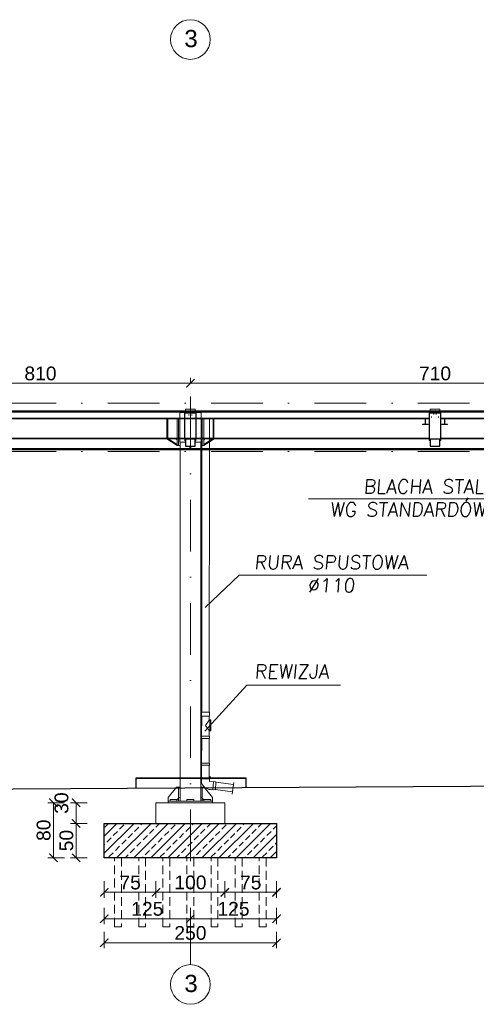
# Model space of a CAD drawing. Extents: x 261105 to 7565828, y -85627 to 5881792.
# Tile 11 of 116: x 323377 to 330003, y -59216 to -44921. Entities that reach past the tile are written whole.
import ezdxf

# ---------------------------------------------------------------- set-up
doc = ezdxf.new("R2010")
doc.units = 0
doc.header["$MEASUREMENT"] = 0
doc.linetypes.add('DASHDOT2', pattern=[0.5, 0.25, -0.125, 0, -0.125])
doc.linetypes.add('DASHED', pattern=[19.05, 12.7, -6.35])
doc.layers.add('100_rzut_okna', color=1, linetype='Continuous')
doc.layers.add('OSIE - OPIS', color=7, linetype='Continuous')
for name, color, linetype, lineweight in [('BK_Opisy', 222, 'Continuous', 5), ('CZ-GR', 14, 'Continuous', 30), ('CZ-SR', 102, 'Continuous', 15), ('elementy wyposażenia', 95, 'Continuous', 15), ('OSIE', 7, 'Continuous', 5), ('wiata elewacja', 140, 'Continuous', 9)]:
    doc.layers.add(name, color=color, linetype=linetype, lineweight=lineweight)
doc.layers.add('TB_CIENKA', color=7, linetype='Continuous', lineweight=5, true_color=0x7f7f7f)
doc.layers.add('wymiary', color=7, linetype='Continuous', lineweight=9, true_color=0x7f7f7f)
doc.styles.add('ARIAL', font='arial.ttf')
doc.styles.add('styl1', font='simplex.shx', dxfattribs={"oblique": 5})
doc.dimstyles.new('mosstowy 1-100', dxfattribs={"dimscale": 20, "dimtxt": 10, "dimasz": 6, "dimexe": 4, "dimexo": 4, "dimgap": 2, "dimtad": 1, "dimdec": 0, "dimlfac": 0.1, "dimtxsty": 'ARIAL', "dimblk": 'ARCHTICK', "dimcen": 4, "dimclrd": 256, "dimclre": 256, "dimclrt": 7, "dimadec": 0, "dimazin": 0, "dimtfac": 1, "dimtdec": 0, "dimtmove": 1, "dimatfit": 3, "dimfxl": 8, "dimfxlon": 1, "dimlwd": -1, "dimlwe": 9, "dimarcsym": 0})

# ---------------------------------------------------------------- blocks, each defined once
blk = doc.blocks.new('_ArchTick')
at = {"layer": '100_rzut_okna', "color": 0, "linetype": 'Continuous', "const_width": 0.15}
blk.add_lwpolyline([(-0.5, -0.5), (0.5, 0.5)], dxfattribs=at)
blk = doc.blocks.new('*D1644')
at = {"layer": 'Defpoints', "color": 0}
for p in [(325854, -50275), (332954, -50200), (332954, -50275)]:
    blk.add_point(p, dxfattribs=at)
at = {"layer": 'wymiary', "lineweight": 9}
for p, q in [((325854, -50200), (325854, -50120)), ((332954, -50200), (332954, -50120))]:
    blk.add_line(p, q, dxfattribs=at)
at = {"layer": 'wymiary'}
blk.add_line((325854, -50200), (332954, -50200), dxfattribs=at)
at = {"layer": 'wymiary', "xscale": 120, "yscale": 120, "zscale": 120, "rotation": 180}
blk.add_blockref('_ArchTick', (325854, -50200), dxfattribs=at)
at = {"layer": 'wymiary', "xscale": 120, "yscale": 120, "zscale": 120}
blk.add_blockref('_ArchTick', (332954, -50200), dxfattribs=at)
at = {"layer": 'wymiary', "color": 7, "insert": (329404, -50058), "char_height": 200, "attachment_point": 5, "style": 'ARIAL'}
blk.add_mtext('710', dxfattribs=at)
blk = doc.blocks.new('*D1659')
at = {"layer": 'Defpoints', "color": 0}
for p in [(317754, -50275), (325854, -50200), (325854, -50275)]:
    blk.add_point(p, dxfattribs=at)
at = {"layer": 'wymiary', "lineweight": 9}
for p, q in [((317754, -50200), (317754, -50120)), ((325854, -50200), (325854, -50120))]:
    blk.add_line(p, q, dxfattribs=at)
at = {"layer": 'wymiary'}
blk.add_line((317754, -50200), (325854, -50200), dxfattribs=at)
at = {"layer": 'wymiary', "xscale": 120, "yscale": 120, "zscale": 120, "rotation": 180}
blk.add_blockref('_ArchTick', (317754, -50200), dxfattribs=at)
at = {"layer": 'wymiary', "xscale": 120, "yscale": 120, "zscale": 120}
blk.add_blockref('_ArchTick', (325854, -50200), dxfattribs=at)
at = {"layer": 'wymiary', "color": 7, "insert": (323678, -50058), "char_height": 200, "attachment_point": 5, "style": 'ARIAL'}
blk.add_mtext('810', dxfattribs=at)
blk = doc.blocks.new('*D1675')
at = {"layer": 'Defpoints', "color": 0}
for p in [(324604, -57146), (325854, -57146), (325854, -57973)]:
    blk.add_point(p, dxfattribs=at)
at = {"layer": 'wymiary', "lineweight": 9}
for p, q in [((324604, -57813), (324604, -58053)), ((325854, -57813), (325854, -58053))]:
    blk.add_line(p, q, dxfattribs=at)
at = {"layer": 'wymiary'}
blk.add_line((324604, -57973), (325854, -57973), dxfattribs=at)
at = {"layer": 'wymiary', "xscale": 120, "yscale": 120, "zscale": 120, "rotation": 180}
blk.add_blockref('_ArchTick', (324604, -57973), dxfattribs=at)
at = {"layer": 'wymiary', "xscale": 120, "yscale": 120, "zscale": 120}
blk.add_blockref('_ArchTick', (325854, -57973), dxfattribs=at)
at = {"layer": 'wymiary', "color": 7, "insert": (325229, -57831), "char_height": 200, "attachment_point": 5, "style": 'ARIAL'}
blk.add_mtext('125', dxfattribs=at)
blk = doc.blocks.new('*D1676')
at = {"layer": 'Defpoints', "color": 0}
for p in [(325854, -57146), (327104, -57646), (327104, -57973)]:
    blk.add_point(p, dxfattribs=at)
at = {"layer": 'wymiary', "lineweight": 9}
for p, q in [((325854, -57813), (325854, -58053)), ((327104, -57813), (327104, -58053))]:
    blk.add_line(p, q, dxfattribs=at)
at = {"layer": 'wymiary'}
blk.add_line((325854, -57973), (327104, -57973), dxfattribs=at)
at = {"layer": 'wymiary', "xscale": 120, "yscale": 120, "zscale": 120, "rotation": 180}
blk.add_blockref('_ArchTick', (325854, -57973), dxfattribs=at)
at = {"layer": 'wymiary', "xscale": 120, "yscale": 120, "zscale": 120}
blk.add_blockref('_ArchTick', (327104, -57973), dxfattribs=at)
at = {"layer": 'wymiary', "color": 7, "insert": (326479, -57831), "char_height": 200, "attachment_point": 5, "style": 'ARIAL'}
blk.add_mtext('125', dxfattribs=at)
blk = doc.blocks.new('*D1677')
at = {"layer": 'Defpoints', "color": 0}
for p in [(324604, -57326), (325354, -57326), (325354, -57590)]:
    blk.add_point(p, dxfattribs=at)
at = {"layer": 'wymiary', "lineweight": 9}
for p, q in [((324604, -57430), (324604, -57670)), ((325354, -57430), (325354, -57670))]:
    blk.add_line(p, q, dxfattribs=at)
at = {"layer": 'wymiary'}
blk.add_line((324604, -57590), (325354, -57590), dxfattribs=at)
at = {"layer": 'wymiary', "xscale": 120, "yscale": 120, "zscale": 120, "rotation": 180}
blk.add_blockref('_ArchTick', (324604, -57590), dxfattribs=at)
at = {"layer": 'wymiary', "xscale": 120, "yscale": 120, "zscale": 120}
blk.add_blockref('_ArchTick', (325354, -57590), dxfattribs=at)
at = {"layer": 'wymiary', "color": 7, "insert": (324979, -57449), "char_height": 200, "attachment_point": 5, "style": 'ARIAL'}
blk.add_mtext('75', dxfattribs=at)
blk = doc.blocks.new('*D1678')
at = {"layer": 'Defpoints', "color": 0}
for p in [(325354, -57326), (326354, -57326), (326354, -57590)]:
    blk.add_point(p, dxfattribs=at)
at = {"layer": 'wymiary', "lineweight": 9}
for p, q in [((325354, -57430), (325354, -57670)), ((326354, -57430), (326354, -57670))]:
    blk.add_line(p, q, dxfattribs=at)
at = {"layer": 'wymiary'}
blk.add_line((325354, -57590), (326354, -57590), dxfattribs=at)
at = {"layer": 'wymiary', "xscale": 120, "yscale": 120, "zscale": 120, "rotation": 180}
blk.add_blockref('_ArchTick', (325354, -57590), dxfattribs=at)
at = {"layer": 'wymiary', "xscale": 120, "yscale": 120, "zscale": 120}
blk.add_blockref('_ArchTick', (326354, -57590), dxfattribs=at)
at = {"layer": 'wymiary', "color": 7, "insert": (325854, -57448), "char_height": 200, "attachment_point": 5, "style": 'ARIAL'}
blk.add_mtext('100', dxfattribs=at)
blk = doc.blocks.new('*D1679')
at = {"layer": 'Defpoints', "color": 0}
for p in [(326354, -57326), (327104, -57326), (327104, -57590)]:
    blk.add_point(p, dxfattribs=at)
at = {"layer": 'wymiary', "lineweight": 9}
for p, q in [((326354, -57430), (326354, -57670)), ((327104, -57430), (327104, -57670))]:
    blk.add_line(p, q, dxfattribs=at)
at = {"layer": 'wymiary'}
blk.add_line((326354, -57590), (327104, -57590), dxfattribs=at)
at = {"layer": 'wymiary', "xscale": 120, "yscale": 120, "zscale": 120, "rotation": 180}
blk.add_blockref('_ArchTick', (326354, -57590), dxfattribs=at)
at = {"layer": 'wymiary', "xscale": 120, "yscale": 120, "zscale": 120}
blk.add_blockref('_ArchTick', (327104, -57590), dxfattribs=at)
at = {"layer": 'wymiary', "color": 7, "insert": (326729, -57449), "char_height": 200, "attachment_point": 5, "style": 'ARIAL'}
blk.add_mtext('75', dxfattribs=at)
blk = doc.blocks.new('*D1680')
at = {"layer": 'Defpoints', "color": 0}
for p in [(324604, -57643), (327104, -57643), (327104, -58323)]:
    blk.add_point(p, dxfattribs=at)
at = {"layer": 'wymiary', "lineweight": 9}
for p, q in [((324604, -58163), (324604, -58403)), ((327104, -58163), (327104, -58403))]:
    blk.add_line(p, q, dxfattribs=at)
at = {"layer": 'wymiary'}
blk.add_line((324604, -58323), (327104, -58323), dxfattribs=at)
at = {"layer": 'wymiary', "xscale": 120, "yscale": 120, "zscale": 120, "rotation": 180}
blk.add_blockref('_ArchTick', (324604, -58323), dxfattribs=at)
at = {"layer": 'wymiary', "xscale": 120, "yscale": 120, "zscale": 120}
blk.add_blockref('_ArchTick', (327104, -58323), dxfattribs=at)
at = {"layer": 'wymiary', "color": 7, "insert": (325854, -58181), "char_height": 200, "attachment_point": 5, "style": 'ARIAL'}
blk.add_mtext('250', dxfattribs=at)
blk = doc.blocks.new('*D1681')
at = {"layer": 'Defpoints', "color": 0}
for p in [(325354, -56289), (324196, -56589), (325354, -56589)]:
    blk.add_point(p, dxfattribs=at)
at = {"layer": 'wymiary', "lineweight": 9}
for p, q in [((324356, -56289), (324116, -56289)), ((324356, -56589), (324116, -56589))]:
    blk.add_line(p, q, dxfattribs=at)
at = {"layer": 'wymiary'}
blk.add_line((324196, -56289), (324196, -56589), dxfattribs=at)
at = {"layer": 'wymiary', "xscale": 120, "yscale": 120, "zscale": 120}
for p, rotation in [((324196, -56289), 90), ((324196, -56589), 270)]:
    blk.add_blockref('_ArchTick', p, dxfattribs=dict(at, rotation=rotation))
at = {"layer": 'wymiary', "color": 7, "insert": (323984, -56294), "char_height": 200, "attachment_point": 5, "rotation": 90, "style": 'ARIAL'}
blk.add_mtext('30', dxfattribs=at)
blk = doc.blocks.new('*D1682')
at = {"layer": 'Defpoints', "color": 0}
for p in [(324604, -56589), (324196, -57089), (324604, -57089)]:
    blk.add_point(p, dxfattribs=at)
at = {"layer": 'wymiary', "lineweight": 9}
for p, q in [((324356, -56589), (324116, -56589)), ((324356, -57089), (324116, -57089))]:
    blk.add_line(p, q, dxfattribs=at)
at = {"layer": 'wymiary'}
blk.add_line((324196, -56589), (324196, -57089), dxfattribs=at)
at = {"layer": 'wymiary', "xscale": 120, "yscale": 120, "zscale": 120}
for p, rotation in [((324196, -56589), 90), ((324196, -57089), 270)]:
    blk.add_blockref('_ArchTick', p, dxfattribs=dict(at, rotation=rotation))
at = {"layer": 'wymiary', "color": 7, "insert": (324054, -56839), "char_height": 200, "attachment_point": 5, "rotation": 90, "style": 'ARIAL'}
blk.add_mtext('50', dxfattribs=at)
blk = doc.blocks.new('*D1683')
at = {"layer": 'Defpoints', "color": 0}
for p in [(325354, -56289), (323866, -57089), (324604, -57089)]:
    blk.add_point(p, dxfattribs=at)
at = {"layer": 'wymiary', "lineweight": 9}
for p, q in [((324026, -56289), (323786, -56289)), ((324026, -57089), (323786, -57089))]:
    blk.add_line(p, q, dxfattribs=at)
at = {"layer": 'wymiary'}
blk.add_line((323866, -56289), (323866, -57089), dxfattribs=at)
at = {"layer": 'wymiary', "xscale": 120, "yscale": 120, "zscale": 120}
for p, rotation in [((323866, -56289), 90), ((323866, -57089), 270)]:
    blk.add_blockref('_ArchTick', p, dxfattribs=dict(at, rotation=rotation))
at = {"layer": 'wymiary', "color": 7, "insert": (323724, -56689), "char_height": 200, "attachment_point": 5, "rotation": 90, "style": 'ARIAL'}
blk.add_mtext('80', dxfattribs=at)
blk = doc.blocks.new('FF')
at = {"layer": 'OSIE', "linetype": 'DASHDOT2', "ltscale": 3000}
blk.add_line((325854, -58640, 0), (325854, -50275, 0), dxfattribs=at)
at = {"layer": 'OSIE'}
blk.add_circle((325854, -58928, 0), 288, dxfattribs=at)
at = {"layer": 'OSIE - OPIS', "style": 'ARIAL'}
blk.add_text('3', height=250, dxfattribs=at).set_placement((325766, -59038, 0))
blk = doc.blocks.new('GHDHDHH')
at = {"layer": 'CZ-SR', "color": 253, "linetype": 'DASHED', "ltscale": 10, "true_color": 0xb2b2b2}
for points in [[(319501, -45032), (319501, -46032), (319401, -46032), (319401, -45032)], [(319851, -45032), (319851, -46032), (319751, -46032), (319751, -45032)], [(320201, -45032), (320201, -46032), (320101, -46032), (320101, -45032)], [(320551, -45032), (320551, -46032), (320451, -46032), (320451, -45032)], [(320901, -45032), (320901, -46032), (320801, -46032), (320801, -45032)], [(321251, -45032), (321251, -46032), (321151, -46032), (321151, -45032)], [(321601, -45032), (321601, -46032), (321501, -46032), (321501, -45032)]]:
    blk.add_lwpolyline(points, dxfattribs=at)

msp = doc.modelspace()

# ---------------------------------------------------------------- hatches: boundary and pattern name
at = {"layer": 'wymiary'}
h = msp.add_hatch(dxfattribs=at)
h.set_pattern_fill('ANSI33', color=256, scale=700, style=0)
h.paths.add_polyline_path([(324603.6, -57089.4), (327103.6, -57089.4), (327103.6, -56589.4), (324603.6, -56589.4)])

# ---------------------------------------------------------------- linework, layer by layer
at = {"layer": 'CZ-GR'}
for p, q in [((314263.6, -50597.4, 0), (336443.6, -50597.4, 0)), ((314263.6, -50615.4, 0), (336443.6, -50615.4, 0)), ((314153.6, -51145.4, 0), (336553.6, -51145.4, 0)), ((314153.6, -51160.4, 0), (336553.6, -51160.4, 0)), ((325061.2, -55934.2, 0), (325061.2, -56076.1, 0)), ((326661.2, -55934.2, 0), (325061.2, -55934.2, 0)), ((325061.2, -55934.2, 0), (326661.2, -55934.2, 0)), ((326661.2, -56066.8, 0), (326661.2, -55934.2, 0))]:
    msp.add_line(p, q, dxfattribs=at)
at = {"layer": 'CZ-GR', "elevation": 0}
for points in [[(325773.6, -50626.4), (325933.6, -50626.4), (325933.6, -51011.2), (325773.6, -51011.2)], [(329323.6, -50626.4), (329483.6, -50626.4), (329483.6, -51011.2), (329323.6, -51011.2)], [(325783.6, -51110.4), (325923.6, -51110.4), (325923.6, -51011.2), (325783.6, -51011.2)], [(329333.6, -51110.4), (329473.6, -51110.4), (329473.6, -51011.2), (329333.6, -51011.2)], [(324603.6, -56589.4), (327103.6, -56589.4), (327103.6, -57089.4), (324603.6, -57089.4)]]:
    msp.add_lwpolyline(points, close=True, dxfattribs=at)
msp.add_lwpolyline([(314153.6, -56139.4), (336553.6, -56009.4)], dxfattribs=at)
at = {"layer": 'elementy wyposażenia', "color": 252, "true_color": 0x919191}
for p, q in [((326017.8, -50704.8, 0), (326017.8, -54974.6, 0)), ((326129.4, -50704.9, 0), (326125.6, -54974.8, 0)), ((326014.8, -55030.7, 0), (326130.1, -55030.9, 0)), ((326127.1, -55093, 0), (326072.2, -55165.9, 0)), ((326072.2, -55165.9, 0), (326126.8, -55239, 0)), ((326127.1, -55093, 0), (326136.6, -55093.1, 0)), ((326136.5, -55140.7, 0), (326151.1, -55140.7, 0)), ((326136.5, -55151.5, 0), (326151.1, -55151.5, 0)), ((326151.1, -55166.1, 0), (326136.5, -55166.1, 0)), ((326136.6, -55089.6, 0), (326151.2, -55089.6, 0)), ((326136.6, -55093.8, 0), (326151.2, -55093.9, 0)), ((326136.6, -55098.7, 0), (326151.2, -55098.7, 0)), ((326136.6, -55106, 0), (326151.2, -55106, 0)), ((326136.6, -55114.4, 0), (326151.2, -55114.4, 0)), ((326136.6, -55121.7, 0), (326151.2, -55121.7, 0)), ((326136.6, -55131, 0), (326151.2, -55131, 0)), ((326126.8, -55239, 0), (326126.7, -55323.9, 0)), ((326126.8, -55239, 0), (326136.4, -55239.1, 0)), ((326136.4, -55201.1, 0), (326151, -55201.1, 0)), ((326136.4, -55210.5, 0), (326151, -55210.5, 0)), ((326136.4, -55217.8, 0), (326151, -55217.8, 0)), ((326136.4, -55226.1, 0), (326151, -55226.1, 0)), ((326136.4, -55233.4, 0), (326151, -55233.4, 0)), ((326136.4, -55238.3, 0), (326151, -55238.3, 0)), ((326136.4, -55242.5, 0), (326151, -55242.5, 0)), ((326136.5, -55180.7, 0), (326151.1, -55180.7, 0)), ((326136.5, -55191.4, 0), (326151.1, -55191.4, 0)), ((326132.2, -55323.9, 0), (326012.9, -55323.8, 0)), ((326014.9, -55328.6, 0), (326014.8, -55355, 0)), ((326014.8, -55355, 0), (326017.8, -55358.4, 0)), ((326017.1, -55357.1, 0), (326126.6, -55357.3, 0)), ((326017.8, -55358.4, 0), (326017.4, -55712.7, 0)), ((326126.9, -55712.8, 0), (326127.3, -55358.6, 0)), ((326127.3, -55358.6, 0), (326130.2, -55355.1, 0)), ((326130.2, -55355.1, 0), (326130.2, -55328.7, 0)), ((326131.9, -55712.8, 0), (326012.5, -55712.7, 0)), ((326014.5, -55717.5, 0), (326014.5, -55743.9, 0)), ((326014.5, -55743.9, 0), (326017.4, -55747.3, 0)), ((326017.4, -55747.3, 0), (326017.3, -55823.6, 0)), ((326017.4, -55746, 0), (326017.4, -55746, 0)), ((326017.4, -55746, 0), (326126.9, -55746.2, 0)), ((326126.9, -55747.5, 0), (326129.8, -55744, 0)), ((326129.8, -55744, 0), (326129.9, -55717.6, 0)), ((326017.3, -55823.6, 0), (326017.2, -55944, 0)), ((326071.7, -55939.4, 0), (326071.7, -55939.4, 0)), ((326187.8, -55981.8, 0), (326181.4, -56101, 0)), ((326479.1, -56022.9, 0), (326222.1, -55988.6, 0)), ((326460, -56165.8, 0), (326482.9, -55994.9, 0)), ((326216.3, -56097.9, 0), (326464.7, -56130.9, 0))]:
    msp.add_line(p, q, dxfattribs=at)
at = {"layer": 'elementy wyposażenia'}
msp.add_line((326126.7, -55944.1, 0), (326126.9, -55747.5, 0), dxfattribs=at)
at = {"layer": 'elementy wyposażenia', "color": 252, "true_color": 0x919191, "elevation": 0, "flags": 128}
for points in [[(326017.2, -55323.8), (326017.7, -55034.2), (326014.8, -55030.7), (326014.8, -55002.1)], [(326014.9, -54980.3), (326014.9, -54974.6), (326130.2, -54974.8), (326130.2, -54980.5)], [(326130.2, -55002.3), (326130.1, -55030.9), (326127.2, -55034.4), (326127.1, -55093)], [(326144.3, -56097.8), (326217.9, -56101.7), (326224.2, -55985.1), (326129.9, -55980.8), (326130.1, -55952.2), (326138.2, -55944.2), (326138.5, -55910.6), (326130.2, -55910.6), (326130.2, -55944.1), (326013.4, -55944), (326013.4, -55910.4), (326005.7, -55910.4), (326005.3, -55943.9), (326013, -55951.7), (326012.9, -55996)]]:
    msp.add_lwpolyline(points, dxfattribs=at)
msp.add_lwpolyline([(326151, -55246.4), (326136.4, -55246.4), (326136.6, -55085.8), (326151.2, -55085.8), (326151, -55246.4)], close=True, dxfattribs=at)
at = {"layer": 'elementy wyposażenia', "color": 252, "true_color": 0x919191}
for centre, radius, start, end in [((326041.6, -54991.3, 0), 28.9, 157.77738, 202.02756), ((326103.4, -54991.4, 0), 28.9, 337.77738, 22.02756), ((326023.4, -55322.2, 0), 10.7, 188.553, 216.72218), ((326121.7, -55322.3, 0), 10.7, 323.1182, 351.28739), ((326023.1, -55711.1, 0), 10.7, 188.553, 216.72218), ((326121.3, -55711.2, 0), 10.7, 323.1182, 351.28739), ((326152, -55952.2, 0), 145.8, 197.50609, 266.96008), ((326185.6, -55992.3, 0), 10.7, 50.1182, 78.28739), ((326180.4, -56090.4, 0), 10.7, 275.553, 303.72218)]:
    msp.add_arc(centre, radius, start, end, dxfattribs=at)
at = {"layer": 'OSIE', "linetype": 'DASHDOT2', "ltscale": 3000}
for p, q in [((312653.6, -50489.4, 0), (336803.6, -50489.4, 0)), ((312653.6, -51189.4, 0), (336803.6, -51189.4, 0))]:
    msp.add_line(p, q, dxfattribs=at)
at = {"layer": 'OSIE'}
msp.add_circle((325853.6, -45209, 0), 288.1, dxfattribs=at)
at = {"layer": 'TB_CIENKA'}
for p, q in [((331586.1, -51876.3, 0), (327567.5, -51876.3, 0)), ((326563.8, -52987, 0), (326067.6, -53454.8, 0)), ((329285.2, -52987, 0), (326563.8, -52987, 0)), ((326674.7, -54580.5, 0), (326065.7, -55250.6, 0)), ((328031.1, -54580.5, 0), (326674.7, -54580.5, 0))]:
    msp.add_line(p, q, dxfattribs=at)
at = {"layer": 'wiata elewacja'}
for p, q in [((325783.6, -50574.1, 0), (325783.6, -50626.2, 0)), ((325923.6, -50574.1, 0), (325783.6, -50574.1, 0)), ((325825.2, -50597.5, 0), (325811.9, -50597.5, 0)), ((325895.2, -50597.5, 0), (325881.9, -50597.5, 0)), ((325923.6, -50626.2, 0), (325923.6, -50574.1, 0)), ((329473.6, -50574.1, 0), (329333.6, -50574.1, 0)), ((329333.6, -50574.1, 0), (329333.6, -50626.4, 0)), ((329375.2, -50597.5, 0), (329361.9, -50597.5, 0)), ((329445.2, -50597.5, 0), (329431.9, -50597.5, 0)), ((329473.6, -50626.4, 0), (329473.6, -50574.1, 0)), ((325047.6, -50704.9, 0), (321883.6, -50704.8, 0)), ((325047.6, -50715.6, 0), (321888.6, -50715.6, 0)), ((329323.6, -50704.8, 0), (325047.6, -50704.9, 0)), ((329318.6, -50715.6, 0), (325047.6, -50715.6, 0)), ((325524.6, -50715.6, 0), (325512.6, -50715.6, 0)), ((325512.6, -50715.6, 0), (325512.6, -50991.6, 0)), ((325524.6, -50715.6, 0), (325524.6, -50991.6, 0)), ((325681.6, -50704.9, 0), (325659.6, -50704.9, 0)), ((325659.6, -51104.9, 0), (325659.6, -50704.9, 0)), ((325681.6, -51104.9, 0), (325681.6, -50704.9, 0)), ((325698.6, -50704.9, 0), (325681.6, -50704.9, 0)), ((325681.6, -51104.9, 0), (325681.6, -50704.9, 0)), ((325698.6, -50624.9, 0), (325698.6, -51054.9, 0)), ((325783.6, -50624.9, 0), (325698.6, -50624.9, 0)), ((325773.6, -50626.2, 0), (325773.6, -50626.4, 0)), ((325933.6, -50626.2, 0), (325773.6, -50626.2, 0)), ((325773.6, -50626.4, 0), (325773.6, -51011.2, 0)), ((325933.6, -50626.4, 0), (325773.6, -50626.4, 0)), ((325831.8, -50654.1, 0), (325831.8, -50668.7, 0)), ((325875.3, -50668.7, 0), (325875.3, -50654.1, 0)), ((326008.6, -50624.9, 0), (325923.6, -50624.9, 0)), ((325933.6, -50626.4, 0), (325933.6, -50626.2, 0)), ((325933.6, -51011.2, 0), (325933.6, -50626.4, 0)), ((326008.6, -51054.9, 0), (326008.6, -50624.9, 0)), ((326025.6, -50704.9, 0), (326008.6, -50704.9, 0)), ((326025.6, -51104.9, 0), (326025.6, -50704.9, 0)), ((326047.6, -50704.9, 0), (326025.6, -50704.9, 0)), ((326025.6, -51104.9, 0), (326025.6, -50704.9, 0)), ((326047.6, -50704.9, 0), (326047.6, -51104.9, 0)), ((326194.6, -50715.6, 0), (326182.6, -50715.6, 0)), ((326182.6, -50715.6, 0), (326182.6, -50991.6, 0)), ((326194.6, -50715.6, 0), (326194.6, -50991.6, 0)), ((329266.6, -50716.2, 0), (329260.6, -50716.2, 0)), ((329260.6, -50716.2, 0), (329260.6, -50791.2, 0)), ((329266.6, -50791.2, 0), (329266.6, -50716.2, 0)), ((329323.6, -50704.8, 0), (329318.6, -50704.8, 0)), ((329318.6, -50704.8, 0), (329318.6, -51029.8, 0)), ((329483.6, -50626.4, 0), (329323.6, -50626.4, 0)), ((329323.6, -50626.4, 0), (329323.6, -51011.2, 0)), ((329351, -50695.9, 0), (329353.6, -50695.9, 0)), ((329351.7, -50696.9, 0), (329353.6, -50696.9, 0)), ((329353.6, -50697.4, 0), (329352, -50697.4, 0)), ((329453.6, -50626.1, 0), (329353.6, -50626.1, 0)), ((329353.6, -50626.1, 0), (329353.6, -50626.4, 0)), ((329353.6, -50684.1, 0), (329353.6, -50698.7, 0)), ((329388.8, -50653.9, 0), (329388.8, -50638, 0)), ((329418.4, -50653.9, 0), (329418.4, -50638, 0)), ((329453.6, -50626.4, 0), (329453.6, -50626.1, 0)), ((329453.6, -50698.7, 0), (329453.6, -50684.1, 0)), ((329453.6, -50695.9, 0), (329456.2, -50695.9, 0)), ((329453.6, -50696.9, 0), (329455.5, -50696.9, 0)), ((329455.1, -50697.4, 0), (329453.6, -50697.4, 0)), ((329483.6, -51011.2, 0), (329483.6, -50626.4, 0)), ((332759.6, -50704.9, 0), (329483.6, -50704.8, 0)), ((329488.6, -50704.8, 0), (329483.6, -50704.8, 0)), ((329488.6, -51029.8, 0), (329488.6, -50704.8, 0)), ((332759.6, -50715.6, 0), (329488.6, -50715.6, 0)), ((329546.6, -50716.2, 0), (329540.6, -50716.2, 0)), ((329540.6, -50716.2, 0), (329540.6, -50791.2, 0)), ((329546.6, -50791.2, 0), (329546.6, -50716.2, 0)), ((325769.8, -50791.2, 0), (325769.8, -50799.2, 0)), ((325769.8, -50791.2, 0), (325773.6, -50791.2, 0)), ((325769.8, -50799.2, 0), (325773.6, -50799.2, 0)), ((325933.6, -50791.2, 0), (325937.3, -50791.2, 0)), ((325933.6, -50799.2, 0), (325937.3, -50799.2, 0)), ((325937.3, -50799.2, 0), (325937.3, -50791.2, 0)), ((329263.6, -50791.2, 0), (329223.6, -50791.2, 0)), ((329223.6, -50791.2, 0), (329223.6, -50799.2, 0)), ((329223.6, -50799.2, 0), (329263.6, -50799.2, 0)), ((329263.6, -50799.2, 0), (329263.6, -50791.2, 0)), ((329263.6, -50791.2, 0), (329303.6, -50791.2, 0)), ((329303.6, -50799.2, 0), (329263.6, -50799.2, 0)), ((329303.6, -50799.2, 0), (329303.6, -50791.2, 0)), ((329503.6, -50791.2, 0), (329503.6, -50799.2, 0)), ((329503.6, -50791.2, 0), (329543.6, -50791.2, 0)), ((329503.6, -50799.2, 0), (329543.6, -50799.2, 0)), ((329583.6, -50791.2, 0), (329543.6, -50791.2, 0)), ((329543.6, -50791.2, 0), (329543.6, -50799.2, 0)), ((329543.6, -50799.2, 0), (329583.6, -50799.2, 0)), ((329583.6, -50799.2, 0), (329583.6, -50791.2, 0)), ((325047.6, -50994.2, 0), (321888.6, -50994.2, 0)), ((321888.6, -51004.9, 0), (325047.6, -51004.9, 0)), ((325047.6, -50994.2, 0), (329318.6, -50994.2, 0)), ((325047.6, -51004.9, 0), (329318.6, -51004.9, 0)), ((325531.2, -51004.9, 0), (325509.6, -51004.9, 0)), ((325509.6, -51004.9, 0), (325659.6, -51104.9, 0)), ((325524.6, -50991.6, 0), (325512.6, -50991.6, 0)), ((325659.6, -51090.5, 0), (325531.2, -51004.9, 0)), ((325659.6, -51022.9, 0), (325641.6, -51004.9, 0)), ((325773.6, -51011.2, 0), (325933.6, -51011.2, 0)), ((325773.6, -51011.2, 0), (325773.6, -51034.5, 0)), ((325783.6, -51011.2, 0), (325783.6, -51110.4, 0)), ((325923.6, -51110.4, 0), (325923.6, -51011.2, 0)), ((325933.6, -51034.5, 0), (325933.6, -51011.2, 0)), ((326175.9, -51004.9, 0), (326047.6, -51090.5, 0)), ((326197.6, -51004.9, 0), (326047.6, -51104.9, 0)), ((326065.6, -51004.9, 0), (326047.6, -51022.9, 0)), ((326197.6, -51004.9, 0), (326175.9, -51004.9, 0)), ((326194.6, -50991.6, 0), (326182.6, -50991.6, 0)), ((329318.6, -51029.8, 0), (329318.6, -51029.9, 0)), ((329318.6, -51029.8, 0), (329333.6, -51029.8, 0)), ((329318.6, -51029.9, 0), (329333.6, -51029.9, 0)), ((329323.6, -51011.2, 0), (329483.6, -51011.2, 0)), ((329333.6, -51110.4, 0), (329333.6, -51011.2, 0)), ((329473.6, -51110.4, 0), (329473.6, -51011.2, 0)), ((329473.6, -51029.8, 0), (329488.6, -51029.8, 0)), ((329473.6, -51029.9, 0), (329488.6, -51029.9, 0)), ((329488.6, -50994.2, 0), (332759.6, -50994.2, 0)), ((329488.6, -51004.9, 0), (332759.6, -51004.9, 0)), ((329488.6, -51029.9, 0), (329488.6, -51029.8, 0)), ((325659.6, -51104.9, 0), (325659.6, -51090.5, 0)), ((325681.6, -51104.9, 0), (325659.6, -51104.9, 0)), ((325703.6, -51104.9, 0), (325681.6, -51104.9, 0)), ((325698.6, -51054.9, 0), (325783.6, -51054.9, 0)), ((325703.6, -51059.9, 0), (325703.6, -56064.4, 0)), ((325773.6, -51034.5, 0), (325783.6, -51034.5, 0)), ((325783.6, -51110.4, 0), (325923.6, -51110.4, 0)), ((325783.6, -51110.4, 0), (325923.6, -51110.4, 0)), ((325847.6, -51110.4, 0), (325847.6, -51134.9, 0)), ((325859.6, -51134.9, 0), (325847.6, -51134.9, 0)), ((325859.6, -51134.9, 0), (325859.6, -51110.4, 0)), ((325923.6, -51034.5, 0), (325933.6, -51034.5, 0)), ((325923.6, -51054.9, 0), (326008.6, -51054.9, 0)), ((326003.6, -56064.4, 0), (326003.6, -51059.9, 0)), ((326025.6, -51104.9, 0), (326003.6, -51104.9, 0)), ((326047.6, -51104.9, 0), (326025.6, -51104.9, 0)), ((329333.6, -51110.4, 0), (329473.6, -51110.4, 0)), ((329333.6, -51110.4, 0), (329473.6, -51110.4, 0)), ((325653.6, -56064.4, 0), (325533.6, -56214.4, 0)), ((325683.6, -56064.4, 0), (325653.6, -56064.4, 0)), ((325703.6, -56064.4, 0), (325683.6, -56064.4, 0)), ((325683.6, -56064.4, 0), (325683.6, -56214.4, 0)), ((325703.6, -56214.4, 0), (325703.6, -56064.4, 0)), ((326023.6, -56064.4, 0), (326003.6, -56064.4, 0)), ((326003.6, -56064.4, 0), (326003.6, -56214.4, 0)), ((326023.6, -56214.4, 0), (326023.6, -56064.4, 0)), ((326053.6, -56064.4, 0), (326023.6, -56064.4, 0)), ((326023.6, -56064.4, 0), (326023.6, -56224.4, 0)), ((326173.6, -56214.4, 0), (326053.6, -56064.4, 0)), ((325533.6, -56264.4, 0), (325533.6, -56214.4, 0)), ((325533.6, -56264.4, 0), (325533.6, -56289.4, 0)), ((325533.6, -56264.4, 0), (326173.6, -56264.4, 0)), ((325533.6, -56264.4, 0), (325558.6, -56264.4, 0)), ((326173.6, -56289.4, 0), (325533.6, -56289.4, 0)), ((325558.6, -56244.4, 0), (325558.6, -56264.4, 0)), ((325658.6, -56244.4, 0), (325558.6, -56244.4, 0)), ((325558.6, -56264.4, 0), (325658.6, -56264.4, 0)), ((325658.6, -56249.4, 0), (325683.6, -56224.4, 0)), ((325658.6, -56264.4, 0), (325658.6, -56244.4, 0)), ((325703.6, -56214.4, 0), (325683.6, -56214.4, 0)), ((325683.6, -56214.4, 0), (325683.6, -56264.4, 0)), ((325683.6, -56264.4, 0), (325703.6, -56264.4, 0)), ((325703.6, -56264.4, 0), (325703.6, -56214.4, 0)), ((325803.6, -56244.4, 0), (325803.6, -56264.4, 0)), ((325803.6, -56244.4, 0), (325903.6, -56244.4, 0)), ((325903.6, -56264.4, 0), (325803.6, -56264.4, 0)), ((325903.6, -56264.4, 0), (325903.6, -56244.4, 0)), ((326023.6, -56214.4, 0), (326003.6, -56214.4, 0)), ((326003.6, -56214.4, 0), (326003.6, -56264.4, 0)), ((326003.6, -56264.4, 0), (326023.6, -56264.4, 0)), ((326023.6, -56264.4, 0), (326023.6, -56214.4, 0)), ((326023.6, -56224.4, 0), (326048.6, -56249.4, 0)), ((326048.6, -56244.4, 0), (326048.6, -56264.4, 0)), ((326148.6, -56244.4, 0), (326048.6, -56244.4, 0)), ((326148.6, -56264.4, 0), (326048.6, -56264.4, 0)), ((326148.6, -56264.4, 0), (326148.6, -56244.4, 0)), ((326148.6, -56264.4, 0), (326173.6, -56264.4, 0)), ((326173.6, -56264.4, 0), (326173.6, -56214.4, 0)), ((326173.6, -56289.4, 0), (326173.6, -56264.4, 0))]:
    msp.add_line(p, q, dxfattribs=at)
at = {"layer": 'wiata elewacja', "elevation": 0}
msp.add_lwpolyline([(325353.6, -56289.4), (326353.6, -56289.4), (326353.6, -56589.4), (325353.6, -56589.4)], close=True, dxfattribs=at)

# ---------------------------------------------------------------- block references
at = {"layer": 'wymiary'}
for name, p in [('FF', (0, 0)), ('GHDHDHH', (5352.4, -12057.3, 0))]:
    msp.add_blockref(name, p, dxfattribs=at)

# ---------------------------------------------------------------- texts
at = {"layer": 'BK_Opisy', "char_height": 200, "attachment_point": 5, "style": 'styl1'}
for s, insert, width in [('{BLACHA STALOWA\\PWG STANDARDÓW ORLEN}', (329511.9, -51864.8, 0), 3757.785), ('{RURA SPUSTOWA\\P%%C110}', (327897.8, -52965.9, 0), 2571.609), ('{REWIZJA}', (327322.3, -54384.7, 0), 3757.785)]:
    msp.add_mtext(s, dxfattribs=dict(at, insert=insert, width=width))
at = {"layer": 'OSIE - OPIS', "style": 'ARIAL'}
msp.add_text('3', height=250, dxfattribs=at).set_placement((325766.1, -45319.4, 0))

# ---------------------------------------------------------------- dimensions: what is measured, and where the dimension line sits
at = {"layer": 'wymiary'}
dim = msp.add_linear_dim(base=(325853.6, -50199.8, 0), p1=(317753.6, -50275.4, 0), p2=(325853.6, -50275.4, 0), dimstyle='mosstowy 1-100', override={"dimblk": 'ArchTick'}, dxfattribs=at)
dim.commit()
dim.dimension.update_dxf_attribs({"geometry": '*D1659', "text_midpoint": (323678.4, -50199.8, 0), "dimtype": 160})
for base, p1, p2, picture, middle in [((332953.6, -50199.8, 0), (325853.6, -50275.4, 0), (332953.6, -50275.4, 0), '*D1644', (329403.6, -50057.7, 0)), ((325853.6, -57973.2, 0), (324603.6, -57146.5, 0), (325853.6, -57146.5, 0), '*D1675', (325228.6, -57831.1, 0)), ((327103.6, -57973.2, 0), (325853.6, -57146.5, 0), (327103.6, -57646.5, 0), '*D1676', (326478.6, -57831.1, 0)), ((325353.6, -57590.3, 0), (324603.6, -57325.7, 0), (325353.6, -57325.7, 0), '*D1677', (324978.6, -57448.6, 0)), ((326353.6, -57590.3, 0), (325353.6, -57325.7, 0), (326353.6, -57325.7, 0), '*D1678', (325853.6, -57448.2, 0)), ((327103.6, -57590.3, 0), (326353.6, -57325.7, 0), (327103.6, -57325.7, 0), '*D1679', (326728.6, -57448.6, 0)), ((327103.6, -58323.5, 0), (324603.6, -57643.3, 0), (327103.6, -57643.3, 0), '*D1680', (325853.6, -58181.3, 0))]:
    dim = msp.add_linear_dim(base=base, p1=p1, p2=p2, dimstyle='mosstowy 1-100', override={"dimblk": 'ArchTick'}, dxfattribs=at)
    dim.commit()
    dim.dimension.update_dxf_attribs({"geometry": picture, "text_midpoint": middle})
dim = msp.add_linear_dim(base=(324196.4, -56589.4, 0), p1=(325353.6, -56289.4, 0), p2=(325353.6, -56589.4, 0), angle=90, dimstyle='mosstowy 1-100', override={"dimblk": 'ArchTick'}, dxfattribs=at)
dim.commit()
dim.dimension.update_dxf_attribs({"geometry": '*D1681', "text_midpoint": (324126.6, -56294.4, 0), "dimtype": 160})
for base, p1, picture, middle in [((323865.7, -57089.4, 0), (325353.6, -56289.4, 0), '*D1683', (323723.6, -56689.4, 0)), ((324196.4, -57089.4, 0), (324603.6, -56589.4, 0), '*D1682', (324054.3, -56839.4, 0))]:
    dim = msp.add_linear_dim(base=base, p1=p1, p2=(324603.6, -57089.4, 0), angle=90, dimstyle='mosstowy 1-100', override={"dimblk": 'ArchTick'}, dxfattribs=at)
    dim.commit()
    dim.dimension.update_dxf_attribs({"geometry": picture, "text_midpoint": middle})

doc.saveas('drawing.dxf')
